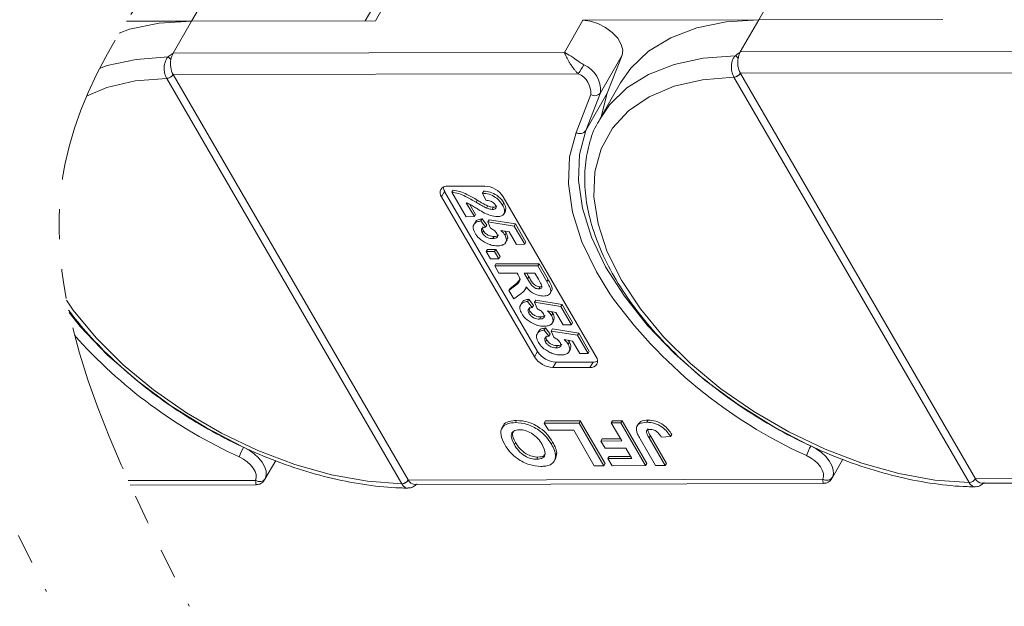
# Model space of a CAD drawing. Header units: millimetres. Extents: x 2816 to 3738, y -75 to 577.
# Tile 44 of 49: x 3498 to 3550, y 393 to 424. Entities that reach past the tile are written whole.
import ezdxf

# ---------------------------------------------------------------- set-up
doc = ezdxf.new("R2010")
doc.units = ezdxf.units.MM
doc.linetypes.add('PHANTOM2', pattern=[31.75, 15.875, -3.175, 3.175, -3.175, 3.175, -3.175])

msp = doc.modelspace()

# ---------------------------------------------------------------- linework, layer by layer
at = {"color": 7, "linetype": 'Continuous', "lineweight": 15}
for p, q in [((3537.233, 423.642), (3538.372, 425.625)), ((3507.187, 423.576), (3508.326, 425.558)), ((3517.34, 425.247), (3516.392, 423.596)), ((3516.933, 423.597), (3518.072, 425.58)), ((3503.741, 423.568), (3507.187, 423.576)), ((3506.211, 421.877), (3507.187, 423.576)), ((3516.933, 423.597), (3507.187, 423.576)), ((3527.914, 423.622), (3526.938, 421.923)), ((3527.914, 423.622), (3537.233, 423.642)), ((3536.257, 421.943), (3537.233, 423.642)), ((3546.979, 423.664), (3537.233, 423.642)), ((3556.984, 421.989), (3536.257, 421.943)), ((3526.938, 421.923), (3506.211, 421.877)), ((3528.853, 419.785), (3529.992, 421.768)), ((3529.213, 419.765), (3529.992, 421.768)), ((3505.87, 420.548), (3505.872, 420.545)), ((3505.872, 420.545), (3518.328, 399.078)), ((3506.214, 420.745), (3527.671, 420.793)), ((3506.215, 420.743), (3506.214, 420.745)), ((3518.671, 399.277), (3506.215, 420.743)), ((3535.917, 420.614), (3535.918, 420.611)), ((3535.918, 420.611), (3548.374, 399.145)), ((3536.26, 420.812), (3557.717, 420.859)), ((3536.261, 420.81), (3536.26, 420.812)), ((3548.717, 399.343), (3536.261, 420.81)), ((3529.917, 420.313), (3528.827, 418.415)), ((3528.335, 419.683), (3527.556, 417.68)), ((3528.074, 417.782), (3528.853, 419.785)), ((3529.213, 419.765), (3528.074, 417.782)), ((3528.881, 418.51), (3529.213, 419.765)), ((3520.76, 414.837), (3522.719, 414.842)), ((3520.597, 414.554), (3520.435, 414.271)), ((3525.352, 405.796), (3520.435, 414.271)), ((3525.515, 406.079), (3520.597, 414.554)), ((3520.98, 414.514), (3521.045, 414.628)), ((3521.73, 413.221), (3520.98, 414.514)), ((3522.606, 414.467), (3522.671, 414.58)), ((3522.784, 414.087), (3522.606, 414.467)), ((3523.7, 414.278), (3528.618, 405.803)), ((3521.744, 413.957), (3522.17, 413.222)), ((3521.925, 413.87), (3522.235, 413.336)), ((3522.262, 413.982), (3522.327, 414.095)), ((3522.807, 413.68), (3522.872, 413.793)), ((3523.115, 413.605), (3523.18, 413.718)), ((3523.664, 413.833), (3523.729, 413.947)), ((3522.17, 413.222), (3521.73, 413.221)), ((3522.17, 413.222), (3522.235, 413.336)), ((3522.517, 412.995), (3522.582, 413.108)), ((3522.582, 413.108), (3522.822, 412.778)), ((3523.729, 413.361), (3523.811, 413.503)), ((3522.218, 412.932), (3522.137, 412.79)), ((3522.517, 412.995), (3522.757, 412.665)), ((3522.757, 412.665), (3522.822, 412.778)), ((3522.884, 412.945), (3522.949, 413.058)), ((3523.023, 412.613), (3522.884, 412.945)), ((3522.884, 412.945), (3524.281, 412.719)), ((3522.949, 413.058), (3524.346, 412.833)), ((3524.281, 412.719), (3524.346, 412.833)), ((3524.281, 412.719), (3524.84, 411.756)), ((3524.346, 412.833), (3524.905, 411.869)), ((3522.581, 412.362), (3522.646, 412.476)), ((3523.151, 412.057), (3523.216, 412.17)), ((3524.019, 412.413), (3523.566, 412.49)), ((3523.789, 412.452), (3523.858, 412.359)), ((3523.793, 412.246), (3523.858, 412.359)), ((3524.401, 411.755), (3524.019, 412.413)), ((3523.822, 411.845), (3523.904, 411.987)), ((3524.84, 411.756), (3524.401, 411.755)), ((3524.84, 411.756), (3524.905, 411.869)), ((3522.804, 411.371), (3522.869, 411.484)), ((3522.804, 411.371), (3523.244, 411.372)), ((3523.025, 410.99), (3522.804, 411.371)), ((3522.869, 411.484), (3523.309, 411.485)), ((3523.465, 410.991), (3523.025, 410.99)), ((3523.244, 411.372), (3523.309, 411.485)), ((3523.244, 411.372), (3523.465, 410.991)), ((3523.309, 411.485), (3523.53, 411.104)), ((3523.465, 410.991), (3523.53, 411.104)), ((3523.246, 410.61), (3523.311, 410.723)), ((3523.246, 410.61), (3525.532, 410.615)), ((3523.466, 410.23), (3523.246, 410.61)), ((3523.311, 410.723), (3525.597, 410.728)), ((3525.532, 410.615), (3525.597, 410.728)), ((3525.532, 410.615), (3526.013, 409.785)), ((3525.597, 410.728), (3526.078, 409.898)), ((3524.433, 410.232), (3523.466, 410.23)), ((3524.483, 410.147), (3524.433, 410.232)), ((3525.371, 410.234), (3524.814, 410.233)), ((3524.814, 410.233), (3524.992, 409.926)), ((3524.945, 410.233), (3525.057, 410.04)), ((3524.992, 409.926), (3525.057, 410.04)), ((3525.559, 409.911), (3525.371, 410.234)), ((3524.003, 409.305), (3524.358, 409.587)), ((3524.068, 409.418), (3524.423, 409.701)), ((3524.358, 409.587), (3524.423, 409.701)), ((3524.423, 409.701), (3524.616, 409.927)), ((3524.847, 409.339), (3524.929, 409.48)), ((3525.584, 409.397), (3525.649, 409.51)), ((3525.649, 409.51), (3525.707, 409.52)), ((3526.013, 409.785), (3526.078, 409.898)), ((3524.003, 409.305), (3524.068, 409.418)), ((3524.261, 408.861), (3524.003, 409.305)), ((3524.574, 409.101), (3524.261, 408.861)), ((3526.183, 409.156), (3526.264, 409.297)), ((3524.69, 408.672), (3524.608, 408.531)), ((3524.988, 408.735), (3525.053, 408.849)), ((3524.988, 408.735), (3525.229, 408.406)), ((3525.053, 408.849), (3525.294, 408.519)), ((3525.229, 408.406), (3525.294, 408.519)), ((3525.355, 408.685), (3525.421, 408.799)), ((3525.494, 408.353), (3525.355, 408.685)), ((3525.355, 408.685), (3526.753, 408.46)), ((3525.421, 408.799), (3526.818, 408.573)), ((3526.753, 408.46), (3526.818, 408.573)), ((3526.753, 408.46), (3527.312, 407.497)), ((3526.818, 408.573), (3527.377, 407.61)), ((3525.052, 408.103), (3525.117, 408.216)), ((3525.623, 407.797), (3525.688, 407.911)), ((3526.49, 408.154), (3526.037, 408.231)), ((3526.261, 408.193), (3526.329, 408.1)), ((3526.264, 407.987), (3526.329, 408.1)), ((3526.872, 407.496), (3526.49, 408.154)), ((3526.294, 407.586), (3526.375, 407.727)), ((3527.312, 407.497), (3526.872, 407.496)), ((3527.312, 407.497), (3527.377, 407.61)), ((3525.572, 407.151), (3525.491, 407.009)), ((3525.871, 407.214), (3525.936, 407.327)), ((3525.871, 407.214), (3526.111, 406.885)), ((3525.936, 407.327), (3526.177, 406.998)), ((3526.111, 406.885), (3526.177, 406.998)), ((3526.238, 407.164), (3526.303, 407.277)), ((3526.377, 406.832), (3526.238, 407.164)), ((3526.238, 407.164), (3527.635, 406.939)), ((3526.303, 407.277), (3527.701, 407.052)), ((3527.635, 406.939), (3527.701, 407.052)), ((3527.635, 406.939), (3528.194, 405.975)), ((3527.701, 407.052), (3528.26, 406.089)), ((3525.935, 406.582), (3526, 406.695)), ((3526.505, 406.276), (3526.57, 406.39)), ((3527.373, 406.633), (3526.92, 406.71)), ((3527.143, 406.672), (3527.212, 406.579)), ((3527.147, 406.466), (3527.212, 406.579)), ((3527.755, 405.974), (3527.373, 406.633)), ((3525.515, 406.079), (3525.352, 405.796)), ((3527.177, 406.064), (3527.258, 406.206)), ((3528.194, 405.975), (3527.755, 405.974)), ((3528.194, 405.975), (3528.26, 406.089)), ((3526.496, 405.515), (3526.333, 405.232)), ((3528.455, 405.52), (3526.496, 405.515)), ((3528.455, 405.52), (3528.293, 405.237)), ((3528.293, 405.237), (3526.333, 405.232)), ((3523.708, 402.155), (3523.626, 402.013)), ((3524.345, 402.315), (3524.41, 402.428)), ((3525.872, 402.289), (3525.938, 402.403)), ((3525.872, 402.289), (3527.715, 402.293)), ((3526.091, 401.913), (3525.872, 402.289)), ((3525.938, 402.403), (3527.78, 402.407)), ((3527.715, 402.293), (3527.78, 402.407)), ((3527.715, 402.293), (3529.026, 400.033)), ((3527.78, 402.407), (3529.091, 400.147)), ((3529.423, 402.297), (3529.488, 402.411)), ((3529.423, 402.297), (3529.926, 402.298)), ((3529.978, 401.341), (3529.423, 402.297)), ((3529.488, 402.411), (3529.991, 402.412)), ((3529.926, 402.298), (3529.991, 402.412)), ((3529.926, 402.298), (3531.237, 400.038)), ((3529.991, 402.412), (3531.302, 400.152)), ((3530.858, 402.258), (3530.776, 402.116)), ((3531.312, 402.33), (3531.378, 402.444)), ((3527.431, 401.916), (3526.091, 401.913)), ((3528.524, 400.032), (3527.431, 401.916)), ((3531.427, 401.503), (3531.492, 401.617)), ((3531.492, 401.617), (3532.34, 400.154)), ((3532.557, 401.579), (3532.622, 401.692)), ((3524.288, 401.147), (3524.353, 401.26)), ((3526.252, 401.172), (3526.317, 401.286)), ((3528.873, 401.339), (3528.938, 401.452)), ((3528.873, 401.339), (3529.978, 401.341)), ((3529.091, 400.962), (3528.873, 401.339)), ((3528.938, 401.452), (3529.912, 401.454)), ((3531.773, 400.04), (3530.946, 401.464)), ((3531.427, 401.503), (3532.275, 400.041)), ((3532.557, 401.579), (3532.071, 401.549)), ((3526.534, 400.711), (3526.462, 400.384)), ((3526.469, 400.598), (3526.534, 400.711)), ((3530.196, 400.964), (3529.091, 400.962)), ((3530.516, 400.414), (3530.196, 400.964)), ((3511.079, 399.312), (3511.649, 400.304)), ((3525.472, 400.374), (3525.537, 400.487)), ((3526.391, 400.256), (3526.472, 400.398)), ((3529.026, 400.033), (3528.524, 400.032)), ((3529.026, 400.033), (3529.091, 400.147)), ((3529.243, 400.411), (3529.308, 400.524)), ((3529.243, 400.411), (3530.516, 400.414)), ((3529.462, 400.034), (3529.243, 400.411)), ((3529.308, 400.524), (3530.45, 400.527)), ((3531.237, 400.038), (3529.462, 400.034)), ((3531.237, 400.038), (3531.302, 400.152)), ((3532.275, 400.041), (3531.773, 400.04)), ((3532.275, 400.041), (3532.34, 400.154)), ((3541.125, 399.379), (3541.695, 400.371)), ((3510.584, 399.257), (3503.836, 399.242)), ((3503.942, 399.008), (3510.603, 399.023)), ((3518.328, 399.078), (3518.33, 399.075)), ((3518.672, 399.275), (3518.671, 399.277)), ((3540.63, 399.324), (3518.672, 399.275)), ((3518.999, 399.041), (3540.649, 399.089)), ((3548.374, 399.145), (3548.376, 399.142)), ((3548.718, 399.342), (3548.717, 399.343)), ((3570.676, 399.39), (3548.718, 399.342)), ((3549.045, 399.108), (3570.695, 399.156))]:
    msp.add_line(p, q, dxfattribs=at)
at = {"color": 7, "linetype": 'Continuous', "lineweight": 15, "flags": 128}
for points in [[(3507.187, 423.576), (3505.47, 423.467), (3503.906, 423.149), (3503.359, 422.943)], [(3529.992, 421.768), (3530.029, 422.039), (3529.95, 422.347), (3529.761, 422.666), (3529.477, 422.972), (3529.12, 423.239), (3528.719, 423.446), (3528.306, 423.577), (3527.914, 423.622)], [(3537.233, 423.642), (3535.516, 423.533), (3533.952, 423.215), (3532.572, 422.695), (3531.4, 421.982), (3530.46, 421.09), (3529.917, 420.313)], [(3505.944, 421.677), (3504.251, 421.552), (3502.711, 421.221), (3502.32, 421.068)], [(3535.99, 421.744), (3534.297, 421.618), (3532.758, 421.288), (3531.401, 420.758), (3530.251, 420.039), (3529.33, 419.145), (3528.791, 418.353)], [(3501.632, 419.606), (3502.704, 420.057), (3504.207, 420.406), (3505.872, 420.545)], [(3548.374, 399.145), (3546.553, 399.275), (3544.649, 399.617), (3542.7, 400.162), (3540.744, 400.901), (3538.82, 401.818), (3536.968, 402.896), (3535.222, 404.112), (3533.619, 405.443), (3532.19, 406.862), (3530.964, 408.341), (3529.964, 409.851), (3529.212, 411.361), (3528.721, 412.842), (3528.501, 414.264), (3528.557, 415.598), (3528.888, 416.819), (3529.488, 417.902), (3530.343, 418.826), (3531.438, 419.571), (3532.75, 420.124), (3534.253, 420.473), (3535.918, 420.611)], [(3539.849, 401.145), (3538.027, 402.096), (3536.145, 403.268), (3534.382, 404.57), (3532.771, 405.977), (3531.341, 407.465), (3530.117, 409.006), (3529.124, 410.572), (3528.378, 412.134), (3527.894, 413.663), (3527.68, 415.132), (3527.74, 416.514), (3528.074, 417.782)], [(3527.556, 417.68), (3527.214, 416.381), (3527.152, 414.965), (3527.371, 413.461), (3527.867, 411.894), (3528.631, 410.294), (3529.342, 409.134)], [(3518.328, 399.078), (3516.507, 399.209), (3514.603, 399.55), (3512.653, 400.096), (3510.698, 400.834), (3508.774, 401.752), (3506.921, 402.829), (3505.176, 404.045), (3503.573, 405.376), (3502.144, 406.796), (3500.918, 408.275), (3500.568, 408.803)], [(3509.803, 401.078), (3507.981, 402.03), (3506.099, 403.201), (3504.336, 404.503), (3502.725, 405.911), (3501.294, 407.399), (3500.702, 408.145)], [(3539.994, 401.076), (3540.284, 400.918), (3540.551, 400.727), (3540.783, 400.513), (3540.97, 400.285), (3541.104, 400.051), (3541.18, 399.822), (3541.194, 399.609), (3541.146, 399.419)], [(3509.948, 401.009), (3510.238, 400.851), (3510.505, 400.661), (3510.737, 400.447), (3510.924, 400.218), (3511.058, 399.984), (3511.134, 399.756), (3511.148, 399.542), (3511.099, 399.352)], [(3539.766, 400.566), (3539.984, 400.448), (3540.184, 400.305), (3540.358, 400.144), (3540.499, 399.973), (3540.599, 399.798), (3540.656, 399.626), (3540.666, 399.466), (3540.63, 399.324)], [(3509.72, 400.5), (3509.938, 400.381), (3510.138, 400.238), (3510.312, 400.078), (3510.452, 399.906), (3510.553, 399.731), (3510.61, 399.56), (3510.62, 399.399), (3510.584, 399.257)]]:
    msp.add_lwpolyline(points, dxfattribs=at)
at = {"color": 7, "linetype": 'Continuous', "lineweight": 15}
for centre, radius, start, end in [((3537.157, 421.447), 1.027, 151.137, 171.0902), ((3505.513, 421.048), 0.763, 40.1491, 55.5658), ((3507.308, 421.313), 1.233, 169.4134, 207.4295), ((3507.111, 421.381), 1.027, 151.137, 171.0902), ((3535.559, 421.114), 0.763, 40.1491, 55.5658), ((3537.354, 421.38), 1.233, 169.4134, 207.4295), ((3521.924, 424.735), 6.969, 325.5444, 330.1305), ((3527.404, 419.923), 1.455, 354.5664, 67.2376), ((3505.85, 420.979), 0.432, 272.6947, 327.2216), ((3505.852, 420.975), 0.43, 272.7339, 327.5146), ((3527.248, 419.786), 1.091, 354.5664, 67.2376), ((3535.896, 421.046), 0.432, 272.6947, 327.2216), ((3535.898, 421.041), 0.43, 272.7339, 327.5146), ((3528.538, 420.016), 0.391, 238.5972, 323.7029), ((3527.759, 418.014), 0.391, 238.5972, 323.7029), ((3520.705, 414.492), 0.349, 80.921, 219.3383), ((3521.029, 414.826), 0.51, 184.4162, 212.2288), ((3522.666, 413.613), 1.229, 32.7297, 87.5188), ((3550.474, 424.22), 25.964, 215.5235, 245.6452), ((3520.427, 424.153), 25.964, 221.5304, 245.6452), ((3526.386, 406.46), 1.229, 212.7297, 267.5188), ((3526.549, 406.744), 1.229, 212.7297, 267.5188), ((3528.348, 405.582), 0.349, 260.921, 39.3383), ((3528.473, 406.029), 0.51, 268.0228, 295.8286), ((3542.379, 399.705), 2.751, 150.1208, 161.7639), ((3512.333, 399.639), 2.751, 150.1208, 161.7639), ((3510.791, 399.579), 0.383, 237.2666, 323.7036), ((3518.307, 399.508), 0.43, 272.7339, 327.5146), ((3518.309, 399.503), 0.429, 272.7662, 327.8058), ((3519.038, 399.442), 0.403, 204.5137, 264.4226), ((3540.837, 399.646), 0.383, 237.2666, 323.7036), ((3548.354, 399.575), 0.43, 272.7339, 327.5146), ((3548.355, 399.57), 0.429, 272.7662, 327.8058), ((3549.084, 399.509), 0.403, 204.5137, 264.4226)]:
    msp.add_arc(centre, radius, start, end, dxfattribs=at)
at = {"color": 3, "linetype": 'PHANTOM2', "lineweight": 9, "ltscale": 0.5}
for points in [[(3505.127, 466.019), (3509.703, 446.717), (3492.91, 416.745), (3499.5, 393.362)], [(3512.692, 465.243), (3517.269, 445.941), (3500.476, 415.969), (3507.065, 392.586)]]:
    msp.add_spline(points, degree=3, dxfattribs=at)
at = {"color": 7, "linetype": 'Continuous', "lineweight": 15}
for points, knots in [([(3536.257, 421.943), (3536.256, 421.942), (3536.181, 421.89), (3536.089, 421.825), (3536.005, 421.756), (3535.99, 421.744)], [0, 0, 0, 0, 0.012087, 0.82463, 1, 1, 1, 1]), ([(3505.944, 421.677), (3505.925, 421.656), (3505.866, 421.59), (3505.79, 421.442), (3505.736, 421.222), (3505.734, 420.966), (3505.781, 420.727), (3505.843, 420.603), (3505.87, 420.548)], [0, 0, 0, 0, 0.07361, 0.225281, 0.412719, 0.616054, 0.826783, 1, 1, 1, 1]), ([(3506.211, 421.877), (3506.21, 421.876), (3506.135, 421.823), (3506.043, 421.759), (3505.959, 421.69), (3505.944, 421.677)], [0, 0, 0, 0, 0.012087, 0.82463, 1, 1, 1, 1]), ([(3526.938, 421.923), (3526.939, 421.922), (3526.945, 421.919), (3526.965, 421.91), (3526.988, 421.898), (3527.126, 421.826), (3527.362, 421.677), (3527.694, 421.442), (3527.892, 421.314), (3527.967, 421.265)], [0, 0, 0, 0, 0.005088, 0.020369, 0.070807, 0.089086, 0.500311, 0.809226, 1, 1, 1, 1]), ([(3527.671, 420.793), (3527.634, 420.828), (3527.56, 420.899), (3527.448, 421.032), (3527.333, 421.187), (3527.249, 421.318), (3527.149, 421.486), (3527.07, 421.636), (3527.004, 421.774), (3526.976, 421.834), (3526.962, 421.867), (3526.954, 421.885), (3526.947, 421.901), (3526.943, 421.911), (3526.941, 421.916), (3526.939, 421.92), (3526.938, 421.921), (3526.938, 421.923)], [0, 0, 0, 0, 0.101029, 0.204946, 0.337168, 0.474297, 0.5162, 0.743651, 0.85309, 0.914248, 0.93217, 0.960137, 0.976545, 0.986194, 0.994698, 0.995932, 1, 1, 1, 1]), ([(3535.99, 421.744), (3535.971, 421.722), (3535.912, 421.656), (3535.836, 421.509), (3535.782, 421.289), (3535.78, 421.033), (3535.828, 420.794), (3535.889, 420.67), (3535.917, 420.614)], [0, 0, 0, 0, 0.07361, 0.225281, 0.412719, 0.616054, 0.826783, 1, 1, 1, 1]), ([(3528.803, 418.337), (3528.765, 418.282), (3528.502, 417.889), (3528.224, 417.037), (3527.994, 415.805), (3528.015, 414.484), (3528.261, 413.103), (3528.74, 411.676), (3529.442, 410.227), (3530.357, 408.781), (3531.468, 407.363), (3532.755, 405.994), (3534.198, 404.697), (3535.773, 403.49), (3537.455, 402.391), (3539.219, 401.419), (3541.037, 400.586), (3542.881, 399.907), (3544.724, 399.391), (3546.536, 399.054), (3547.856, 398.924), (3548.558, 398.917), (3548.697, 398.915)], [0, 0, 0, 0, 0.008583, 0.060908, 0.11324, 0.166069, 0.219655, 0.27393, 0.328643, 0.383549, 0.438467, 0.49333, 0.548126, 0.602866, 0.657573, 0.712269, 0.766979, 0.821722, 0.876527, 0.931418, 0.986418, 1, 1, 1, 1]), ([(3520.98, 414.514), (3521.099, 414.496), (3521.338, 414.459), (3521.782, 414.263), (3522.08, 414.089), (3522.262, 413.982)], [0, 0, 0, 0, 0.279551, 0.559332, 1, 1, 1, 1]), ([(3521.045, 414.628), (3521.165, 414.609), (3521.404, 414.572), (3521.847, 414.377), (3522.145, 414.202), (3522.327, 414.095)], [0, 0, 0, 0, 0.279551, 0.559332, 1, 1, 1, 1]), ([(3522.606, 414.467), (3522.719, 414.454), (3522.944, 414.427), (3523.281, 414.264), (3523.523, 414.048), (3523.617, 413.905), (3523.664, 413.833)], [0, 0, 0, 0, 0.280752, 0.55897, 0.779275, 1, 1, 1, 1]), ([(3522.671, 414.58), (3522.784, 414.567), (3523.009, 414.54), (3523.346, 414.378), (3523.588, 414.161), (3523.682, 414.018), (3523.729, 413.947)], [0, 0, 0, 0, 0.280752, 0.55897, 0.779275, 1, 1, 1, 1]), ([(3522.71, 413.415), (3522.599, 413.476), (3522.417, 413.575), (3522.172, 413.727), (3521.965, 413.857), (3521.817, 413.924), (3521.744, 413.957)], [0, 0, 0, 0, 0.339985, 0.560186, 0.78038, 1, 1, 1, 1]), ([(3522.262, 413.982), (3522.362, 413.922), (3522.541, 413.816), (3522.726, 413.721), (3522.807, 413.68)], [0, 0, 0, 0, 0.560235, 1, 1, 1, 1]), ([(3522.327, 414.095), (3522.427, 414.035), (3522.606, 413.929), (3522.791, 413.835), (3522.872, 413.793)], [0, 0, 0, 0, 0.560235, 1, 1, 1, 1]), ([(3523.279, 413.84), (3523.261, 413.868), (3523.224, 413.923), (3523.133, 413.997), (3522.977, 414.071), (3522.863, 414.08), (3522.784, 414.087)], [0, 0, 0, 0, 0.187236, 0.374084, 0.560696, 1, 1, 1, 1]), ([(3522.807, 413.68), (3522.866, 413.657), (3522.973, 413.616), (3523.071, 413.608), (3523.115, 413.605)], [0, 0, 0, 0, 0.5601166, 1, 1, 1, 1]), ([(3522.872, 413.793), (3522.931, 413.77), (3523.038, 413.729), (3523.136, 413.722), (3523.18, 413.718)], [0, 0, 0, 0, 0.560117, 1, 1, 1, 1]), ([(3523.115, 413.605), (3523.157, 413.607), (3523.24, 413.612), (3523.315, 413.668), (3523.323, 413.753), (3523.293, 413.811), (3523.279, 413.84)], [0, 0, 0, 0, 0.2806635, 0.5594614, 0.7793655, 1, 1, 1, 1]), ([(3523.18, 413.718), (3523.223, 413.72), (3523.306, 413.723), (3523.347, 413.767), (3523.367, 413.788)], [0, 0, 0, 0, 0.520649, 1, 1, 1, 1]), ([(3523.664, 413.833), (3523.708, 413.748), (3523.794, 413.577), (3523.76, 413.37), (3523.617, 413.244), (3523.469, 413.231), (3523.395, 413.225)], [0, 0, 0, 0, 0.280568, 0.55975, 0.779795, 1, 1, 1, 1]), ([(3523.729, 413.947), (3523.775, 413.86), (3523.864, 413.69), (3523.821, 413.555), (3523.799, 413.49)], [0, 0, 0, 0, 0.511088, 1, 1, 1, 1]), ([(3522.22, 412.913), (3522.222, 412.924), (3522.236, 412.994), (3522.368, 413.065), (3522.51, 413.093), (3522.582, 413.108)], [0, 0, 0, 0, 0.083502, 0.541367, 1, 1, 1, 1]), ([(3523.395, 413.225), (3523.269, 413.238), (3523.046, 413.261), (3522.813, 413.368), (3522.71, 413.415)], [0, 0, 0, 0, 0.558458, 1, 1, 1, 1]), ([(3522.209, 412.346), (3522.165, 412.437), (3522.077, 412.619), (3522.135, 412.831), (3522.296, 412.955), (3522.443, 412.981), (3522.517, 412.995)], [0, 0, 0, 0, 0.279948, 0.559031, 0.779331, 1, 1, 1, 1]), ([(3522.757, 412.665), (3522.712, 412.657), (3522.622, 412.639), (3522.551, 412.563), (3522.533, 412.466), (3522.565, 412.397), (3522.581, 412.362)], [0, 0, 0, 0, 0.2803, 0.559961, 0.780042, 1, 1, 1, 1]), ([(3522.632, 412.676), (3522.628, 412.672), (3522.604, 412.648), (3522.601, 412.578), (3522.631, 412.51), (3522.646, 412.476)], [0, 0, 0, 0, 0.083768, 0.542013, 1, 1, 1, 1]), ([(3523.359, 412.336), (3523.338, 412.367), (3523.297, 412.428), (3523.181, 412.527), (3523.083, 412.58), (3523.023, 412.613)], [0, 0, 0, 0, 0.279963, 0.560065, 1, 1, 1, 1]), ([(3522.811, 411.816), (3522.667, 411.898), (3522.409, 412.046), (3522.27, 412.254), (3522.209, 412.346)], [0, 0, 0, 0, 0.558353, 1, 1, 1, 1]), ([(3522.581, 412.362), (3522.615, 412.314), (3522.684, 412.217), (3522.853, 412.109), (3523.016, 412.062), (3523.106, 412.059), (3523.151, 412.057)], [0, 0, 0, 0, 0.279573, 0.558664, 0.778923, 1, 1, 1, 1]), ([(3522.646, 412.476), (3522.68, 412.427), (3522.749, 412.331), (3522.919, 412.223), (3523.081, 412.175), (3523.171, 412.172), (3523.216, 412.17)], [0, 0, 0, 0, 0.279573, 0.558664, 0.778923, 1, 1, 1, 1]), ([(3523.151, 412.057), (3523.202, 412.059), (3523.303, 412.064), (3523.396, 412.129), (3523.411, 412.23), (3523.377, 412.301), (3523.359, 412.336)], [0, 0, 0, 0, 0.280898, 0.55946, 0.779497, 1, 1, 1, 1]), ([(3523.216, 412.17), (3523.269, 412.171), (3523.369, 412.174), (3523.422, 412.226), (3523.447, 412.251)], [0, 0, 0, 0, 0.518665, 1, 1, 1, 1]), ([(3523.793, 412.246), (3523.831, 412.156), (3523.906, 411.977), (3523.804, 411.789), (3523.618, 411.69), (3523.46, 411.681), (3523.381, 411.676)], [0, 0, 0, 0, 0.279007, 0.558619, 0.779074, 1, 1, 1, 1]), ([(3523.566, 412.49), (3523.617, 412.447), (3523.71, 412.371), (3523.767, 412.284), (3523.793, 412.246)], [0, 0, 0, 0, 0.559888, 1, 1, 1, 1]), ([(3523.858, 412.359), (3523.901, 412.267), (3523.97, 412.119), (3523.903, 412.019), (3523.878, 411.982)], [0, 0, 0, 0, 0.621608, 1, 1, 1, 1]), ([(3523.381, 411.676), (3523.278, 411.684), (3523.094, 411.696), (3522.898, 411.779), (3522.811, 411.816)], [0, 0, 0, 0, 0.559534, 1, 1, 1, 1]), ([(3524.358, 409.587), (3524.456, 409.659), (3524.591, 409.758), (3524.578, 409.987), (3524.515, 410.093), (3524.483, 410.147)], [0, 0, 0, 0, 0.561022, 0.779295, 1, 1, 1, 1]), ([(3525.057, 410.04), (3525.118, 409.928), (3525.193, 409.788), (3525.338, 409.625), (3525.438, 409.557), (3525.549, 409.516), (3525.616, 409.512), (3525.649, 409.51)], [0, 0, 0, 0, 0.500962, 0.625785, 0.750436, 0.875032, 1, 1, 1, 1]), ([(3524.909, 409.511), (3524.894, 409.451), (3524.87, 409.351), (3524.771, 409.249), (3524.676, 409.172), (3524.608, 409.125), (3524.574, 409.101)], [0, 0, 0, 0, 0.339579, 0.559591, 0.779787, 1, 1, 1, 1]), ([(3525.825, 409.016), (3525.733, 409.023), (3525.549, 409.036), (3525.266, 409.164), (3525.052, 409.335), (3524.956, 409.452), (3524.909, 409.511)], [0, 0, 0, 0, 0.2799536, 0.5589329, 0.7791735, 1, 1, 1, 1]), ([(3524.992, 409.926), (3525.053, 409.814), (3525.128, 409.675), (3525.273, 409.512), (3525.373, 409.444), (3525.484, 409.402), (3525.551, 409.399), (3525.584, 409.397)], [0, 0, 0, 0, 0.500962, 0.625785, 0.750436, 0.875032, 1, 1, 1, 1]), ([(3525.727, 409.608), (3525.697, 409.665), (3525.644, 409.765), (3525.585, 409.866), (3525.559, 409.911)], [0, 0, 0, 0, 0.559921, 1, 1, 1, 1]), ([(3525.584, 409.397), (3525.62, 409.399), (3525.691, 409.405), (3525.763, 409.477), (3525.741, 409.559), (3525.727, 409.608)], [0, 0, 0, 0, 0.281129, 0.561183, 1, 1, 1, 1]), ([(3526.013, 409.785), (3526.064, 409.695), (3526.164, 409.516), (3526.242, 409.287), (3526.187, 409.147), (3526.072, 409.044), (3525.924, 409.027), (3525.825, 409.016)], [0, 0, 0, 0, 0.251143, 0.500527, 0.625735, 0.75105, 1, 1, 1, 1]), ([(3526.078, 409.898), (3526.128, 409.809), (3526.227, 409.631), (3526.311, 409.406), (3526.265, 409.312), (3526.252, 409.285)], [0, 0, 0, 0, 0.417329, 0.831734, 1, 1, 1, 1]), ([(3524.68, 408.086), (3524.636, 408.178), (3524.549, 408.36), (3524.607, 408.571), (3524.768, 408.695), (3524.915, 408.722), (3524.988, 408.735)], [0, 0, 0, 0, 0.279948, 0.559031, 0.779331, 1, 1, 1, 1]), ([(3524.692, 408.654), (3524.694, 408.664), (3524.707, 408.734), (3524.839, 408.806), (3524.982, 408.834), (3525.053, 408.849)], [0, 0, 0, 0, 0.083502, 0.541367, 1, 1, 1, 1]), ([(3525.229, 408.406), (3525.183, 408.397), (3525.093, 408.38), (3525.023, 408.303), (3525.004, 408.207), (3525.036, 408.138), (3525.052, 408.103)], [0, 0, 0, 0, 0.2803, 0.559961, 0.780042, 1, 1, 1, 1]), ([(3525.103, 408.417), (3525.1, 408.413), (3525.075, 408.389), (3525.072, 408.319), (3525.102, 408.25), (3525.117, 408.216)], [0, 0, 0, 0, 0.083768, 0.542013, 1, 1, 1, 1]), ([(3500.677, 408.263), (3500.921, 407.94), (3501.559, 407.15), (3502.709, 405.927), (3504.152, 404.63), (3505.727, 403.423), (3507.409, 402.325), (3509.173, 401.352), (3510.991, 400.519), (3512.835, 399.84), (3514.678, 399.325), (3516.49, 398.988), (3517.81, 398.857), (3518.512, 398.85), (3518.651, 398.849)], [0.4010831, 0.4010831, 0.4010831, 0.4010831, 0.4384672, 0.4933295, 0.5481255, 0.6028664, 0.6575727, 0.7122689, 0.7669788, 0.8217225, 0.876527, 0.9314184, 0.9864181, 1, 1, 1, 1]), ([(3525.282, 407.556), (3525.138, 407.639), (3524.88, 407.787), (3524.742, 407.995), (3524.68, 408.086)], [0, 0, 0, 0, 0.558353, 1, 1, 1, 1]), ([(3525.052, 408.103), (3525.087, 408.055), (3525.156, 407.958), (3525.325, 407.85), (3525.488, 407.803), (3525.578, 407.799), (3525.623, 407.797)], [0, 0, 0, 0, 0.279573, 0.558664, 0.778923, 1, 1, 1, 1]), ([(3525.117, 408.216), (3525.152, 408.168), (3525.221, 408.071), (3525.39, 407.963), (3525.553, 407.916), (3525.643, 407.913), (3525.688, 407.911)], [0, 0, 0, 0, 0.2795727, 0.5586639, 0.7789233, 1, 1, 1, 1]), ([(3525.831, 408.077), (3525.81, 408.107), (3525.768, 408.168), (3525.652, 408.268), (3525.554, 408.321), (3525.494, 408.353)], [0, 0, 0, 0, 0.279963, 0.560065, 1, 1, 1, 1]), ([(3525.623, 407.797), (3525.673, 407.8), (3525.775, 407.804), (3525.868, 407.87), (3525.883, 407.971), (3525.848, 408.041), (3525.831, 408.077)], [0, 0, 0, 0, 0.280898, 0.55946, 0.779497, 1, 1, 1, 1]), ([(3525.688, 407.911), (3525.74, 407.912), (3525.841, 407.915), (3525.893, 407.967), (3525.918, 407.992)], [0, 0, 0, 0, 0.518665, 1, 1, 1, 1]), ([(3526.264, 407.987), (3526.302, 407.897), (3526.378, 407.718), (3526.275, 407.53), (3526.09, 407.431), (3525.932, 407.422), (3525.853, 407.417)], [0, 0, 0, 0, 0.279007, 0.558619, 0.779074, 1, 1, 1, 1]), ([(3526.037, 408.231), (3526.089, 408.188), (3526.181, 408.111), (3526.239, 408.025), (3526.264, 407.987)], [0, 0, 0, 0, 0.559888, 1, 1, 1, 1]), ([(3526.329, 408.1), (3526.372, 408.008), (3526.441, 407.859), (3526.375, 407.76), (3526.349, 407.723)], [0, 0, 0, 0, 0.621608, 1, 1, 1, 1]), ([(3525.853, 407.417), (3525.75, 407.424), (3525.565, 407.437), (3525.369, 407.52), (3525.282, 407.556)], [0, 0, 0, 0, 0.559534, 1, 1, 1, 1]), ([(3525.563, 406.565), (3525.519, 406.656), (3525.431, 406.838), (3525.489, 407.05), (3525.65, 407.174), (3525.797, 407.201), (3525.871, 407.214)], [0, 0, 0, 0, 0.2799484, 0.5590305, 0.7793307, 1, 1, 1, 1]), ([(3525.574, 407.132), (3525.576, 407.143), (3525.59, 407.213), (3525.722, 407.284), (3525.865, 407.313), (3525.936, 407.327)], [0, 0, 0, 0, 0.083502, 0.541367, 1, 1, 1, 1]), ([(3526.111, 406.885), (3526.066, 406.876), (3525.976, 406.859), (3525.905, 406.782), (3525.887, 406.686), (3525.919, 406.617), (3525.935, 406.582)], [0, 0, 0, 0, 0.2802995, 0.5599611, 0.7800424, 1, 1, 1, 1]), ([(3525.986, 406.895), (3525.982, 406.892), (3525.958, 406.868), (3525.955, 406.797), (3525.985, 406.729), (3526, 406.695)], [0, 0, 0, 0, 0.083768, 0.542013, 1, 1, 1, 1]), ([(3526.713, 406.556), (3526.692, 406.586), (3526.651, 406.647), (3526.535, 406.747), (3526.437, 406.8), (3526.377, 406.832)], [0, 0, 0, 0, 0.279963, 0.560065, 1, 1, 1, 1]), ([(3526.165, 406.035), (3526.021, 406.118), (3525.763, 406.266), (3525.624, 406.474), (3525.563, 406.565)], [0, 0, 0, 0, 0.558353, 1, 1, 1, 1]), ([(3525.935, 406.582), (3525.969, 406.534), (3526.038, 406.437), (3526.208, 406.329), (3526.37, 406.282), (3526.46, 406.278), (3526.505, 406.276)], [0, 0, 0, 0, 0.279573, 0.558664, 0.778923, 1, 1, 1, 1]), ([(3526, 406.695), (3526.034, 406.647), (3526.103, 406.55), (3526.273, 406.442), (3526.435, 406.395), (3526.525, 406.391), (3526.57, 406.39)], [0, 0, 0, 0, 0.279573, 0.558664, 0.778923, 1, 1, 1, 1]), ([(3526.505, 406.276), (3526.556, 406.279), (3526.657, 406.283), (3526.75, 406.348), (3526.765, 406.449), (3526.731, 406.52), (3526.713, 406.556)], [0, 0, 0, 0, 0.280898, 0.55946, 0.779497, 1, 1, 1, 1]), ([(3526.57, 406.39), (3526.623, 406.391), (3526.723, 406.394), (3526.776, 406.446), (3526.801, 406.471)], [0, 0, 0, 0, 0.518665, 1, 1, 1, 1]), ([(3527.147, 406.466), (3527.185, 406.376), (3527.261, 406.196), (3527.158, 406.009), (3526.972, 405.909), (3526.815, 405.9), (3526.736, 405.896)], [0, 0, 0, 0, 0.2790069, 0.5586194, 0.7790735, 1, 1, 1, 1]), ([(3526.92, 406.71), (3526.971, 406.667), (3527.064, 406.59), (3527.121, 406.504), (3527.147, 406.466)], [0, 0, 0, 0, 0.559888, 1, 1, 1, 1]), ([(3527.212, 406.579), (3527.255, 406.487), (3527.324, 406.338), (3527.257, 406.239), (3527.232, 406.201)], [0, 0, 0, 0, 0.621608, 1, 1, 1, 1]), ([(3526.736, 405.896), (3526.632, 405.903), (3526.448, 405.916), (3526.252, 405.999), (3526.165, 406.035)], [0, 0, 0, 0, 0.559534, 1, 1, 1, 1]), ([(3523.78, 401.156), (3523.696, 401.324), (3523.528, 401.657), (3523.597, 402.063), (3523.907, 402.286), (3524.199, 402.305), (3524.345, 402.315)], [0, 0, 0, 0, 0.280551, 0.559488, 0.779434, 1, 1, 1, 1]), ([(3523.714, 402.135), (3523.716, 402.148), (3523.733, 402.272), (3523.987, 402.392), (3524.269, 402.416), (3524.41, 402.428)], [0, 0, 0, 0, 0.05675, 0.527711, 1, 1, 1, 1]), ([(3524.345, 402.315), (3524.547, 402.3), (3524.95, 402.271), (3525.564, 401.959), (3526, 401.564), (3526.168, 401.303), (3526.252, 401.172)], [0, 0, 0, 0, 0.279942, 0.558704, 0.779045, 1, 1, 1, 1]), ([(3524.41, 402.428), (3524.612, 402.414), (3525.015, 402.384), (3525.629, 402.072), (3526.065, 401.677), (3526.233, 401.416), (3526.317, 401.286)], [0, 0, 0, 0, 0.2799425, 0.558704, 0.7790449, 1, 1, 1, 1]), ([(3530.754, 401.894), (3530.751, 401.969), (3530.746, 402.12), (3530.929, 402.302), (3531.167, 402.32), (3531.312, 402.33)], [0, 0, 0, 0, 0.280122, 0.560355, 1, 1, 1, 1]), ([(3530.856, 402.239), (3530.892, 402.288), (3530.992, 402.424), (3531.227, 402.436), (3531.378, 402.444)], [0, 0, 0, 0, 0.358473, 1, 1, 1, 1]), ([(3531.312, 402.33), (3531.445, 402.323), (3531.708, 402.307), (3532.117, 402.103), (3532.392, 401.836), (3532.502, 401.665), (3532.557, 401.579)], [0, 0, 0, 0, 0.280246, 0.558416, 0.778827, 1, 1, 1, 1]), ([(3531.378, 402.444), (3531.51, 402.436), (3531.773, 402.42), (3532.182, 402.216), (3532.457, 401.95), (3532.567, 401.778), (3532.622, 401.692)], [0, 0, 0, 0, 0.280246, 0.558416, 0.778827, 1, 1, 1, 1]), ([(3524.564, 401.938), (3524.448, 401.924), (3524.216, 401.896), (3524.064, 401.597), (3524.203, 401.317), (3524.288, 401.147)], [0, 0, 0, 0, 0.279991, 0.559768, 1, 1, 1, 1]), ([(3524.254, 401.861), (3524.228, 401.825), (3524.122, 401.676), (3524.253, 401.439), (3524.353, 401.26)], [0, 0, 0, 0, 0.241235, 1, 1, 1, 1]), ([(3525.759, 401.156), (3525.69, 401.263), (3525.555, 401.476), (3525.233, 401.748), (3524.87, 401.914), (3524.666, 401.93), (3524.564, 401.938)], [0, 0, 0, 0, 0.281021, 0.560116, 0.779939, 1, 1, 1, 1]), ([(3530.946, 401.464), (3530.9, 401.546), (3530.816, 401.691), (3530.773, 401.832), (3530.754, 401.894)], [0, 0, 0, 0, 0.560294, 1, 1, 1, 1]), ([(3531.499, 401.954), (3531.44, 401.95), (3531.352, 401.945), (3531.288, 401.882), (3531.287, 401.74), (3531.365, 401.609), (3531.427, 401.503)], [0, 0, 0, 0, 0.249396, 0.374426, 0.499454, 1, 1, 1, 1]), ([(3531.367, 401.997), (3531.365, 401.995), (3531.347, 401.978), (3531.363, 401.847), (3531.434, 401.719), (3531.492, 401.617)], [0, 0, 0, 0, 0.024971, 0.219843, 1, 1, 1, 1]), ([(3531.84, 401.83), (3531.81, 401.851), (3531.751, 401.893), (3531.629, 401.944), (3531.548, 401.95), (3531.499, 401.954)], [0, 0, 0, 0, 0.2806722, 0.5608436, 1, 1, 1, 1]), ([(3532.071, 401.549), (3532.037, 401.603), (3531.975, 401.7), (3531.881, 401.79), (3531.84, 401.83)], [0, 0, 0, 0, 0.561018, 1, 1, 1, 1]), ([(3525.697, 399.997), (3525.493, 400.013), (3525.086, 400.044), (3524.468, 400.362), (3524.033, 400.762), (3523.864, 401.025), (3523.78, 401.156)], [0, 0, 0, 0, 0.279831, 0.558669, 0.779006, 1, 1, 1, 1]), ([(3524.288, 401.147), (3524.355, 401.04), (3524.489, 400.828), (3524.806, 400.554), (3525.17, 400.394), (3525.371, 400.381), (3525.472, 400.374)], [0, 0, 0, 0, 0.281087, 0.560013, 0.779691, 1, 1, 1, 1]), ([(3524.353, 401.26), (3524.421, 401.154), (3524.554, 400.942), (3524.871, 400.668), (3525.235, 400.508), (3525.436, 400.494), (3525.537, 400.487)], [0, 0, 0, 0, 0.281087, 0.560013, 0.779691, 1, 1, 1, 1]), ([(3525.472, 400.374), (3525.589, 400.386), (3525.823, 400.412), (3525.985, 400.706), (3525.844, 400.985), (3525.759, 401.156)], [0, 0, 0, 0, 0.280278, 0.559877, 1, 1, 1, 1]), ([(3526.252, 401.172), (3526.313, 401.062), (3526.421, 400.865), (3526.454, 400.679), (3526.469, 400.598)], [0, 0, 0, 0, 0.560171, 1, 1, 1, 1]), ([(3526.317, 401.286), (3526.378, 401.175), (3526.486, 400.979), (3526.519, 400.793), (3526.534, 400.711)], [0, 0, 0, 0, 0.560171, 1, 1, 1, 1]), ([(3525.537, 400.487), (3525.662, 400.495), (3525.852, 400.507), (3525.903, 400.632), (3525.921, 400.675)], [0, 0, 0, 0, 0.659913, 1, 1, 1, 1]), ([(3526.469, 400.598), (3526.462, 400.477), (3526.448, 400.262), (3526.273, 400.141), (3526.196, 400.087)], [0, 0, 0, 0, 0.559956, 1, 1, 1, 1]), ([(3526.196, 400.087), (3526.113, 400.057), (3525.965, 400.005), (3525.779, 399.999), (3525.697, 399.997)], [0, 0, 0, 0, 0.559564, 1, 1, 1, 1]), ([(3510.603, 399.023), (3510.603, 399.023), (3510.607, 399.019), (3510.6, 399.06), (3510.589, 399.198), (3510.584, 399.257)], [0, 0, 0, 0, 0.0045186, 0.5696109, 1, 1, 1, 1]), ([(3510.602, 399.029), (3510.67, 399.034), (3510.821, 399.044), (3511.006, 399.184), (3511.07, 399.304), (3511.096, 399.353)], [0, 0, 0, 0, 0.3278336, 0.7266561, 1, 1, 1, 1]), ([(3518.33, 399.075), (3518.334, 399.068), (3518.375, 398.999), (3518.468, 398.901), (3518.578, 398.836), (3518.642, 398.849), (3518.651, 398.851)], [0, 0, 0, 0, 0.048284, 0.487911, 0.927459, 1, 1, 1, 1]), ([(3518.658, 398.856), (3518.695, 398.854), (3518.795, 398.848), (3518.952, 398.925), (3519.062, 399.01), (3519.126, 399.063), (3519.131, 399.067)], [0, 0, 0, 0, 0.210793, 0.570573, 0.968108, 1, 1, 1, 1]), ([(3540.649, 399.089), (3540.649, 399.089), (3540.653, 399.086), (3540.646, 399.127), (3540.635, 399.264), (3540.63, 399.324)], [0, 0, 0, 0, 0.0045186, 0.5696109, 1, 1, 1, 1]), ([(3540.648, 399.096), (3540.716, 399.1), (3540.867, 399.111), (3541.053, 399.251), (3541.116, 399.371), (3541.142, 399.42)], [0, 0, 0, 0, 0.3278336, 0.7266561, 1, 1, 1, 1]), ([(3548.376, 399.142), (3548.38, 399.135), (3548.421, 399.066), (3548.514, 398.967), (3548.624, 398.903), (3548.688, 398.915), (3548.697, 398.917)], [0, 0, 0, 0, 0.048284, 0.487911, 0.927459, 1, 1, 1, 1]), ([(3548.704, 398.923), (3548.741, 398.921), (3548.841, 398.915), (3548.999, 398.992), (3549.108, 399.077), (3549.173, 399.13), (3549.177, 399.134)], [0, 0, 0, 0, 0.210793, 0.570573, 0.968108, 1, 1, 1, 1])]:
    msp.add_open_spline(points, degree=3, knots=knots, dxfattribs=at)

doc.saveas('drawing.dxf')
